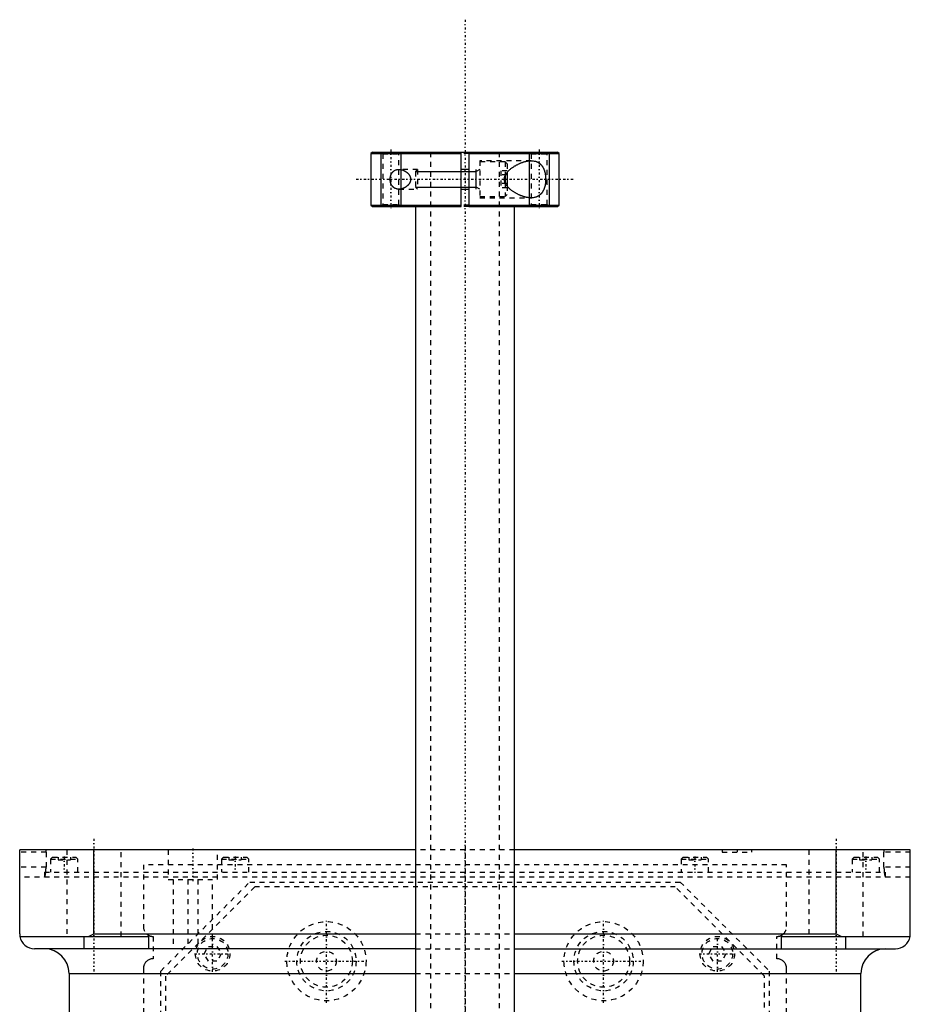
# Model space of a CAD drawing. Extents: x -90 to 90, y -104 to 484.
# Tile 8 of 8: x -90 to 90, y 285 to 484. Entities that reach past the tile are written whole.
import ezdxf

# ---------------------------------------------------------------- set-up
doc = ezdxf.new("R2010")
doc.units = 0
doc.linetypes.add('CENTER', pattern=[1.5, 0.45, -0.5, 0.05, -0.5])
doc.linetypes.add('DASHED', pattern=[2, 1, -1])
for name, color, linetype in [('AM_0', 7, 'CONTINUOUS'), ('AM_10', 7, 'CONTINUOUS'), ('AM_3', 7, 'DASHED'), ('AM_7', 7, 'CENTER')]:
    doc.layers.add(name, color=color, linetype=linetype)

msp = doc.modelspace()

# ---------------------------------------------------------------- linework, layer by layer
at = {"layer": 'AM_0', "color": 7, "linetype": 'CONTINUOUS'}
for p, q in [((-18.7, 457.5), (-19, 457.2)), ((-19, 457.2), (-19, 446.8)), ((-19, 457.2), (-0.75, 457.2)), ((-18.7, 457.5), (18.7, 457.5)), ((-0.75, 446.5), (-0.75, 457.5)), ((0.75, 457.5), (0.75, 446.5)), ((0.75, 457.2), (19, 457.2)), ((19, 457.2), (18.7, 457.5)), ((19, 446.8), (19, 457.2)), ((0.75, 454), (-0.75, 454)), ((8.1, 452.69), (8.1, 451.31)), ((8.5, 453.36), (8.5, 450.64)), ((-0.75, 450), (0.75, 450)), ((-19, 446.8), (-18.7, 446.5)), ((-19, 446.8), (-0.75, 446.8)), ((-18.7, 446.5), (-0.75, 446.5)), ((-10, 446.5), (-10, 212.5)), ((0.75, 446.8), (19, 446.8)), ((0.75, 446.5), (18.7, 446.5)), ((10, 212.5), (10, 446.5)), ((18.7, 446.5), (19, 446.8)), ((-90, 299.5), (-90, 316.5)), ((-10, 316.5), (-90, 316.5)), ((-75, 299.5), (-75, 316.5)), ((90, 316.5), (10, 316.5)), ((75, 299.5), (75, 316.5)), ((90, 299.5), (90, 316.5)), ((-89.96, 299), (-64, 299)), ((-77, 296.5), (-77, 299)), ((-76.12, 299), (-75, 299.5)), ((-75, 299.5), (-10, 299.5)), ((-64, 299), (-64, 296.5)), ((10, 299.5), (75, 299.5)), ((64, 299), (89.96, 299)), ((64, 296.5), (64, 299)), ((75, 299.5), (76.12, 299)), ((77, 296.5), (77, 299)), ((-10, 296.5), (-87, 296.5)), ((10, 296.5), (87, 296.5)), ((-80, 291.5), (-80, 30)), ((-80, 291.5), (-10.01, 291.5)), ((10.01, 291.5), (80, 291.5)), ((80, 30), (80, 291.5))]:
    msp.add_line(p, q, dxfattribs=at)
for points in [[(13.37, 448.25, 0), (13.32, 448.25, 0), (13.21, 448.25, 0), (13.11, 448.26, 0), (13.05, 448.26, 0), (13, 448.27, 0), (12.89, 448.28, 0), (12.77, 448.29, 0), (12.66, 448.31, 0), (12.55, 448.33, 0), (12.43, 448.35, 0), (12.38, 448.36, 0), (12.32, 448.38, 0), (12.2, 448.4, 0), (12.08, 448.43, 0), (11.96, 448.47, 0), (11.85, 448.5, 0), (11.73, 448.54, 0), (11.67, 448.56, 0), (11.61, 448.58, 0), (11.49, 448.63, 0), (11.37, 448.67, 0), (11.31, 448.69, 0), (11.24, 448.72, 0), (11.12, 448.77, 0), (11, 448.82, 0), (10.94, 448.85, 0), (10.88, 448.88, 0), (10.76, 448.93, 0), (10.65, 448.99, 0), (10.53, 449.05, 0), (10.41, 449.11, 0), (10.29, 449.18, 0), (10.23, 449.21, 0), (10.18, 449.25, 0), (10.06, 449.31, 0), (9.95, 449.38, 0), (9.84, 449.46, 0), (9.73, 449.53, 0), (9.62, 449.61, 0), (9.56, 449.64, 0), (9.51, 449.68, 0), (9.4, 449.76, 0), (9.29, 449.85, 0), (9.19, 449.94, 0), (9.08, 450.03, 0), (8.97, 450.12, 0), (8.92, 450.17, 0), (8.87, 450.22, 0), (8.77, 450.32, 0), (8.67, 450.43, 0), (8.58, 450.54, 0), (8.49, 450.65, 0), (8.41, 450.76, 0), (8.36, 450.82, 0), (8.33, 450.88, 0), (8.25, 451, 0), (8.19, 451.12, 0), (8.13, 451.25, 0), (8.1, 451.32, 0), (8.09, 451.35, 0), (8.08, 451.37, 0), (8.08, 451.38, 0), (8.07, 451.39, 0), (8.06, 451.41, 0), (8.06, 451.43, 0), (8.05, 451.45, 0), (8.04, 451.48, 0), (8.04, 451.5, 0), (8.03, 451.51, 0), (8.03, 451.52, 0), (8.02, 451.54, 0), (8.02, 451.57, 0), (8.02, 451.58, 0), (8.01, 451.59, 0), (8.01, 451.61, 0), (8, 451.63, 0), (8, 451.65, 0), (8, 451.66, 0), (7.99, 451.68, 0), (7.99, 451.7, 0), (7.99, 451.73, 0), (7.98, 451.75, 0), (7.98, 451.77, 0), (7.98, 451.78, 0), (7.98, 451.8, 0), (7.97, 451.82, 0), (7.97, 451.84, 0), (7.97, 451.87, 0), (7.97, 451.89, 0), (7.97, 451.92, 0), (7.97, 451.93, 0), (7.97, 451.94, 0), (7.97, 451.96, 0), (7.96, 451.99, 0), (7.96, 452, 0), (7.96, 452.01, 0), (7.97, 452.04, 0), (7.97, 452.06, 0), (7.97, 452.07, 0), (7.97, 452.08, 0), (7.97, 452.11, 0), (7.97, 452.13, 0), (7.97, 452.16, 0), (7.97, 452.18, 0), (7.98, 452.2, 0), (7.98, 452.22, 0), (7.98, 452.23, 0), (7.98, 452.25, 0), (7.99, 452.27, 0), (7.99, 452.3, 0), (7.99, 452.32, 0), (8, 452.34, 0), (8, 452.35, 0), (8, 452.37, 0), (8.01, 452.39, 0), (8.01, 452.41, 0), (8.02, 452.42, 0), (8.02, 452.43, 0), (8.02, 452.46, 0), (8.03, 452.48, 0), (8.03, 452.49, 0), (8.04, 452.5, 0), (8.04, 452.52, 0), (8.05, 452.55, 0), (8.06, 452.57, 0), (8.06, 452.59, 0), (8.07, 452.61, 0), (8.08, 452.62, 0), (8.08, 452.63, 0), (8.09, 452.65, 0), (8.1, 452.68, 0), (8.13, 452.75, 0), (8.19, 452.88, 0), (8.25, 453, 0), (8.33, 453.12, 0), (8.36, 453.18, 0), (8.41, 453.24, 0), (8.49, 453.35, 0), (8.58, 453.46, 0), (8.67, 453.57, 0), (8.77, 453.68, 0), (8.87, 453.78, 0), (8.92, 453.83, 0), (8.97, 453.88, 0), (9.08, 453.97, 0), (9.19, 454.06, 0), (9.29, 454.15, 0), (9.4, 454.24, 0), (9.51, 454.32, 0), (9.56, 454.36, 0), (9.62, 454.39, 0), (9.73, 454.47, 0), (9.84, 454.54, 0), (9.95, 454.62, 0), (10.06, 454.69, 0), (10.18, 454.75, 0), (10.23, 454.79, 0), (10.29, 454.82, 0), (10.41, 454.89, 0), (10.53, 454.95, 0), (10.65, 455.01, 0), (10.76, 455.07, 0), (10.88, 455.12, 0), (10.94, 455.15, 0), (11, 455.18, 0), (11.12, 455.23, 0), (11.24, 455.28, 0), (11.31, 455.31, 0), (11.37, 455.33, 0), (11.49, 455.37, 0), (11.61, 455.42, 0), (11.67, 455.44, 0), (11.73, 455.46, 0), (11.85, 455.5, 0), (11.96, 455.53, 0), (12.08, 455.57, 0), (12.2, 455.6, 0), (12.32, 455.62, 0), (12.38, 455.64, 0), (12.43, 455.65, 0), (12.55, 455.67, 0), (12.66, 455.69, 0), (12.77, 455.71, 0), (12.89, 455.72, 0), (13, 455.73, 0), (13.05, 455.74, 0), (13.11, 455.74, 0), (13.21, 455.75, 0), (13.32, 455.75, 0), (13.37, 455.75, 0)], [(13.37, 455.75, 0), (13.5, 455.75, 0), (13.76, 455.73, 0), (14.01, 455.69, 0), (14.14, 455.66, 0), (14.27, 455.63, 0), (14.41, 455.58, 0), (14.45, 455.57, 0), (14.49, 455.55, 0), (14.51, 455.54, 0), (14.53, 455.53, 0), (14.57, 455.52, 0), (14.61, 455.5, 0), (14.65, 455.48, 0), (14.69, 455.46, 0), (14.73, 455.44, 0), (14.74, 455.43, 0), (14.76, 455.42, 0), (14.8, 455.4, 0), (14.84, 455.38, 0), (14.88, 455.35, 0), (14.91, 455.33, 0), (14.95, 455.3, 0), (14.97, 455.29, 0), (14.98, 455.28, 0), (15.02, 455.25, 0), (15.06, 455.23, 0), (15.09, 455.2, 0), (15.12, 455.17, 0), (15.16, 455.14, 0), (15.17, 455.13, 0), (15.19, 455.11, 0), (15.22, 455.08, 0), (15.26, 455.05, 0), (15.29, 455.02, 0), (15.32, 454.99, 0), (15.35, 454.96, 0), (15.37, 454.94, 0), (15.38, 454.92, 0), (15.41, 454.89, 0), (15.44, 454.86, 0), (15.46, 454.84, 0), (15.47, 454.82, 0), (15.5, 454.78, 0), (15.53, 454.75, 0), (15.54, 454.73, 0), (15.56, 454.71, 0), (15.58, 454.67, 0), (15.61, 454.63, 0), (15.64, 454.59, 0), (15.66, 454.55, 0), (15.69, 454.51, 0), (15.7, 454.49, 0), (15.71, 454.47, 0), (15.74, 454.43, 0), (15.76, 454.39, 0), (15.79, 454.34, 0), (15.81, 454.3, 0), (15.83, 454.25, 0), (15.84, 454.23, 0), (15.86, 454.21, 0), (15.88, 454.16, 0), (15.9, 454.11, 0), (15.92, 454.06, 0), (15.94, 454.01, 0), (15.96, 453.96, 0), (15.97, 453.94, 0), (15.98, 453.91, 0), (16, 453.86, 0), (16.02, 453.81, 0), (16.04, 453.75, 0), (16.06, 453.7, 0), (16.07, 453.64, 0), (16.08, 453.62, 0), (16.09, 453.59, 0), (16.11, 453.53, 0), (16.12, 453.48, 0), (16.14, 453.42, 0), (16.15, 453.36, 0), (16.17, 453.3, 0), (16.17, 453.27, 0), (16.18, 453.24, 0), (16.19, 453.19, 0), (16.2, 453.13, 0), (16.21, 453.1, 0), (16.21, 453.07, 0), (16.22, 453.01, 0), (16.23, 452.95, 0), (16.24, 452.92, 0), (16.24, 452.89, 0), (16.25, 452.82, 0), (16.26, 452.76, 0), (16.27, 452.7, 0), (16.27, 452.64, 0), (16.28, 452.58, 0), (16.28, 452.55, 0), (16.29, 452.52, 0), (16.29, 452.46, 0), (16.3, 452.4, 0), (16.3, 452.33, 0), (16.3, 452.27, 0), (16.3, 452.21, 0), (16.3, 452.18, 0), (16.31, 452.15, 0), (16.31, 452.09, 0), (16.31, 452.03, 0), (16.31, 452, 0)], [(-15.12, 452, 0), (-15.12, 452.02, 0), (-15.12, 452.05, 0), (-15.12, 452.08, 0), (-15.12, 452.1, 0), (-15.12, 452.12, 0), (-15.12, 452.15, 0), (-15.12, 452.18, 0), (-15.12, 452.22, 0), (-15.11, 452.25, 0), (-15.11, 452.28, 0), (-15.11, 452.3, 0), (-15.11, 452.32, 0), (-15.1, 452.35, 0), (-15.1, 452.38, 0), (-15.09, 452.42, 0), (-15.09, 452.45, 0), (-15.08, 452.48, 0), (-15.08, 452.5, 0), (-15.07, 452.51, 0), (-15.07, 452.55, 0), (-15.06, 452.58, 0), (-15.06, 452.59, 0), (-15.05, 452.61, 0), (-15.04, 452.64, 0), (-15.03, 452.67, 0), (-15.03, 452.69, 0), (-15.03, 452.71, 0), (-15.02, 452.74, 0), (-15.01, 452.77, 0), (-15, 452.8, 0), (-14.99, 452.83, 0), (-14.98, 452.86, 0), (-14.97, 452.87, 0), (-14.96, 452.89, 0), (-14.95, 452.92, 0), (-14.94, 452.95, 0), (-14.93, 452.97, 0), (-14.92, 453, 0), (-14.9, 453.03, 0), (-14.9, 453.04, 0), (-14.89, 453.06, 0), (-14.88, 453.08, 0), (-14.86, 453.11, 0), (-14.85, 453.14, 0), (-14.83, 453.16, 0), (-14.82, 453.19, 0), (-14.81, 453.2, 0), (-14.81, 453.21, 0), (-14.79, 453.23, 0), (-14.78, 453.26, 0), (-14.76, 453.28, 0), (-14.74, 453.3, 0), (-14.73, 453.33, 0), (-14.72, 453.34, 0), (-14.71, 453.35, 0), (-14.7, 453.37, 0), (-14.68, 453.39, 0), (-14.66, 453.41, 0), (-14.65, 453.43, 0), (-14.63, 453.45, 0), (-14.62, 453.46, 0), (-14.61, 453.47, 0), (-14.6, 453.49, 0), (-14.58, 453.51, 0), (-14.57, 453.52, 0), (-14.56, 453.53, 0), (-14.54, 453.54, 0), (-14.52, 453.56, 0), (-14.51, 453.57, 0), (-14.5, 453.58, 0), (-14.49, 453.6, 0), (-14.47, 453.61, 0), (-14.45, 453.63, 0), (-14.43, 453.65, 0), (-14.41, 453.66, 0), (-14.4, 453.67, 0), (-14.39, 453.68, 0), (-14.37, 453.69, 0), (-14.35, 453.71, 0), (-14.33, 453.72, 0), (-14.3, 453.74, 0), (-14.28, 453.75, 0), (-14.27, 453.76, 0), (-14.26, 453.76, 0), (-14.24, 453.77, 0), (-14.22, 453.79, 0), (-14.14, 453.83, 0), (-14.01, 453.89, 0), (-13.87, 453.93, 0), (-13.8, 453.95, 0), (-13.73, 453.97, 0), (-13.58, 453.99, 0), (-13.44, 454, 0), (-13.37, 454, 0)], [(-13.37, 454, 0), (-13.34, 454, 0), (-13.29, 454, 0), (-13.24, 454, 0), (-13.21, 453.99, 0), (-13.19, 453.99, 0), (-13.13, 453.99, 0), (-13.08, 453.98, 0), (-13.03, 453.97, 0), (-12.97, 453.96, 0), (-12.92, 453.95, 0), (-12.89, 453.95, 0), (-12.86, 453.94, 0), (-12.8, 453.93, 0), (-12.75, 453.91, 0), (-12.69, 453.9, 0), (-12.64, 453.88, 0), (-12.58, 453.86, 0), (-12.55, 453.85, 0), (-12.53, 453.84, 0), (-12.47, 453.82, 0), (-12.41, 453.79, 0), (-12.39, 453.78, 0), (-12.36, 453.77, 0), (-12.3, 453.74, 0), (-12.25, 453.72, 0), (-12.22, 453.7, 0), (-12.19, 453.69, 0), (-12.14, 453.66, 0), (-12.09, 453.63, 0), (-12.03, 453.6, 0), (-11.98, 453.56, 0), (-11.93, 453.53, 0), (-11.9, 453.51, 0), (-11.88, 453.49, 0), (-11.83, 453.46, 0), (-11.78, 453.42, 0), (-11.73, 453.38, 0), (-11.68, 453.34, 0), (-11.63, 453.3, 0), (-11.61, 453.28, 0), (-11.59, 453.26, 0), (-11.54, 453.21, 0), (-11.5, 453.16, 0), (-11.45, 453.11, 0), (-11.41, 453.06, 0), (-11.37, 453.01, 0), (-11.34, 452.98, 0), (-11.32, 452.96, 0), (-11.28, 452.9, 0), (-11.25, 452.84, 0), (-11.21, 452.78, 0), (-11.17, 452.72, 0), (-11.14, 452.66, 0), (-11.13, 452.62, 0), (-11.11, 452.59, 0), (-11.09, 452.52, 0), (-11.06, 452.46, 0), (-11.04, 452.39, 0), (-11.02, 452.32, 0), (-11.01, 452.25, 0), (-11, 452.21, 0), (-11, 452.18, 0), (-10.99, 452.11, 0), (-10.99, 452.04, 0), (-10.99, 452, 0), (-10.99, 451.96, 0), (-10.99, 451.89, 0), (-11, 451.82, 0), (-11, 451.79, 0), (-11.01, 451.75, 0), (-11.02, 451.68, 0), (-11.04, 451.61, 0), (-11.06, 451.54, 0), (-11.09, 451.48, 0), (-11.11, 451.41, 0), (-11.13, 451.38, 0), (-11.14, 451.34, 0), (-11.17, 451.28, 0), (-11.21, 451.22, 0), (-11.25, 451.16, 0), (-11.28, 451.1, 0), (-11.32, 451.04, 0), (-11.34, 451.02, 0), (-11.37, 450.99, 0), (-11.41, 450.94, 0), (-11.45, 450.89, 0), (-11.5, 450.84, 0), (-11.54, 450.79, 0), (-11.59, 450.74, 0), (-11.61, 450.72, 0), (-11.63, 450.7, 0), (-11.68, 450.66, 0), (-11.73, 450.62, 0), (-11.78, 450.58, 0), (-11.83, 450.54, 0), (-11.88, 450.51, 0), (-11.9, 450.49, 0), (-11.93, 450.47, 0), (-11.98, 450.44, 0), (-12.03, 450.4, 0), (-12.09, 450.37, 0), (-12.14, 450.34, 0), (-12.19, 450.31, 0), (-12.22, 450.3, 0), (-12.25, 450.28, 0), (-12.3, 450.26, 0), (-12.36, 450.23, 0), (-12.39, 450.22, 0), (-12.41, 450.21, 0), (-12.47, 450.18, 0), (-12.53, 450.16, 0), (-12.55, 450.15, 0), (-12.58, 450.14, 0), (-12.64, 450.12, 0), (-12.69, 450.1, 0), (-12.75, 450.09, 0), (-12.8, 450.07, 0), (-12.86, 450.06, 0), (-12.89, 450.05, 0), (-12.92, 450.05, 0), (-12.97, 450.04, 0), (-13.03, 450.03, 0), (-13.08, 450.02, 0), (-13.13, 450.01, 0), (-13.19, 450.01, 0), (-13.21, 450.01, 0), (-13.24, 450, 0), (-13.29, 450, 0), (-13.34, 450, 0), (-13.37, 450, 0)], [(-13.37, 450, 0), (-13.44, 450, 0), (-13.58, 450.01, 0), (-13.73, 450.03, 0), (-13.8, 450.05, 0), (-13.87, 450.07, 0), (-14.01, 450.11, 0), (-14.14, 450.17, 0), (-14.22, 450.21, 0), (-14.24, 450.23, 0), (-14.26, 450.24, 0), (-14.27, 450.24, 0), (-14.28, 450.25, 0), (-14.3, 450.26, 0), (-14.33, 450.28, 0), (-14.35, 450.29, 0), (-14.37, 450.31, 0), (-14.39, 450.32, 0), (-14.4, 450.33, 0), (-14.41, 450.34, 0), (-14.43, 450.35, 0), (-14.45, 450.37, 0), (-14.47, 450.39, 0), (-14.49, 450.4, 0), (-14.5, 450.42, 0), (-14.51, 450.43, 0), (-14.52, 450.44, 0), (-14.54, 450.46, 0), (-14.56, 450.47, 0), (-14.57, 450.48, 0), (-14.58, 450.49, 0), (-14.6, 450.51, 0), (-14.61, 450.53, 0), (-14.62, 450.54, 0), (-14.63, 450.55, 0), (-14.65, 450.57, 0), (-14.66, 450.59, 0), (-14.68, 450.61, 0), (-14.7, 450.63, 0), (-14.71, 450.65, 0), (-14.72, 450.66, 0), (-14.73, 450.67, 0), (-14.74, 450.7, 0), (-14.76, 450.72, 0), (-14.78, 450.74, 0), (-14.79, 450.77, 0), (-14.81, 450.79, 0), (-14.81, 450.8, 0), (-14.82, 450.81, 0), (-14.83, 450.84, 0), (-14.85, 450.86, 0), (-14.86, 450.89, 0), (-14.88, 450.92, 0), (-14.89, 450.94, 0), (-14.9, 450.96, 0), (-14.9, 450.97, 0), (-14.92, 451, 0), (-14.93, 451.03, 0), (-14.94, 451.05, 0), (-14.95, 451.08, 0), (-14.96, 451.11, 0), (-14.97, 451.13, 0), (-14.98, 451.14, 0), (-14.99, 451.17, 0), (-15, 451.2, 0), (-15.01, 451.23, 0), (-15.02, 451.26, 0), (-15.03, 451.29, 0), (-15.03, 451.31, 0), (-15.03, 451.33, 0), (-15.04, 451.36, 0), (-15.05, 451.39, 0), (-15.06, 451.41, 0), (-15.06, 451.42, 0), (-15.07, 451.45, 0), (-15.07, 451.49, 0), (-15.08, 451.5, 0), (-15.08, 451.52, 0), (-15.09, 451.55, 0), (-15.09, 451.58, 0), (-15.1, 451.62, 0), (-15.1, 451.65, 0), (-15.11, 451.68, 0), (-15.11, 451.7, 0), (-15.11, 451.72, 0), (-15.11, 451.75, 0), (-15.12, 451.78, 0), (-15.12, 451.82, 0), (-15.12, 451.85, 0), (-15.12, 451.88, 0), (-15.12, 451.9, 0), (-15.12, 451.92, 0), (-15.12, 451.95, 0), (-15.12, 451.98, 0), (-15.12, 452, 0)], [(16.31, 452, 0), (16.31, 451.97, 0), (16.31, 451.91, 0), (16.31, 451.85, 0), (16.3, 451.82, 0), (16.3, 451.79, 0), (16.3, 451.73, 0), (16.3, 451.67, 0), (16.3, 451.6, 0), (16.29, 451.54, 0), (16.29, 451.48, 0), (16.28, 451.45, 0), (16.28, 451.42, 0), (16.27, 451.36, 0), (16.27, 451.3, 0), (16.26, 451.24, 0), (16.25, 451.18, 0), (16.24, 451.11, 0), (16.24, 451.08, 0), (16.23, 451.05, 0), (16.22, 450.99, 0), (16.21, 450.93, 0), (16.21, 450.9, 0), (16.2, 450.87, 0), (16.19, 450.81, 0), (16.18, 450.76, 0), (16.17, 450.73, 0), (16.17, 450.7, 0), (16.15, 450.64, 0), (16.14, 450.58, 0), (16.12, 450.52, 0), (16.11, 450.47, 0), (16.09, 450.41, 0), (16.08, 450.38, 0), (16.07, 450.36, 0), (16.06, 450.3, 0), (16.04, 450.25, 0), (16.02, 450.19, 0), (16, 450.14, 0), (15.98, 450.09, 0), (15.97, 450.06, 0), (15.96, 450.04, 0), (15.94, 449.99, 0), (15.92, 449.94, 0), (15.9, 449.89, 0), (15.88, 449.84, 0), (15.86, 449.79, 0), (15.84, 449.77, 0), (15.83, 449.75, 0), (15.81, 449.7, 0), (15.79, 449.66, 0), (15.76, 449.61, 0), (15.74, 449.57, 0), (15.71, 449.53, 0), (15.7, 449.51, 0), (15.69, 449.49, 0), (15.66, 449.45, 0), (15.64, 449.41, 0), (15.61, 449.37, 0), (15.58, 449.33, 0), (15.56, 449.29, 0), (15.54, 449.27, 0), (15.53, 449.25, 0), (15.5, 449.22, 0), (15.47, 449.18, 0), (15.46, 449.16, 0), (15.44, 449.14, 0), (15.41, 449.11, 0), (15.38, 449.08, 0), (15.37, 449.06, 0), (15.35, 449.04, 0), (15.32, 449.01, 0), (15.29, 448.98, 0), (15.26, 448.95, 0), (15.22, 448.92, 0), (15.19, 448.89, 0), (15.17, 448.87, 0), (15.16, 448.86, 0), (15.12, 448.83, 0), (15.09, 448.8, 0), (15.06, 448.77, 0), (15.02, 448.75, 0), (14.98, 448.72, 0), (14.97, 448.71, 0), (14.95, 448.7, 0), (14.91, 448.67, 0), (14.88, 448.65, 0), (14.84, 448.62, 0), (14.8, 448.6, 0), (14.76, 448.58, 0), (14.74, 448.57, 0), (14.73, 448.56, 0), (14.69, 448.54, 0), (14.65, 448.52, 0), (14.61, 448.5, 0), (14.57, 448.48, 0), (14.53, 448.47, 0), (14.51, 448.46, 0), (14.49, 448.45, 0), (14.45, 448.43, 0), (14.41, 448.42, 0), (14.27, 448.37, 0), (14.14, 448.34, 0), (14.01, 448.31, 0), (13.76, 448.27, 0), (13.5, 448.25, 0), (13.37, 448.25, 0)], [(-90, 299.5, 0), (-90, 299.42, 0), (-89.99, 299.25, 0), (-89.97, 299.08, 0), (-89.96, 299, 0)], [(89.96, 299, 0), (89.97, 299.08, 0), (89.99, 299.25, 0), (90, 299.42, 0), (90, 299.5, 0)]]:
    msp.add_polyline3d(points, dxfattribs=at)
for centre, radius, start, end in [((-87, 299.5), 3, 189.5941, 270), ((87, 299.5), 3, 270, 350.4059), ((-85, 291.5), 5, 0, 90), ((85, 291.5), 5, 90, 180)]:
    msp.add_arc(centre, radius, start, end, dxfattribs=at)
at = {"layer": 'AM_10', "color": 7, "linetype": 'CONTINUOUS'}
for p, q in [((-17, 457.5), (-17, 446.5)), ((-13, 457.5), (-13, 446.5)), ((13, 457.5), (13, 446.5)), ((17, 457.5), (17, 446.5)), ((2.26, 450), (2.26, 454)), ((3, 454), (2.26, 453.57)), ((-10, 453.57), (2.26, 453.57)), ((-10, 450.43), (2.26, 450.43)), ((3, 450), (2.26, 450.43))]:
    msp.add_line(p, q, dxfattribs=at)
at = {"layer": 'AM_3', "color": 6, "linetype": 'DASHED'}
for p, q in [((-17, 457.5), (-16.62, 457.12)), ((-16.62, 457.12), (-16.62, 446.88)), ((-16.62, 457.12), (-13.38, 457.12)), ((-13.38, 457.12), (-13, 457.5)), ((-13.38, 446.88), (-13.38, 457.12)), ((-7, 457.5), (-7, -77.5)), ((0.75, 457.2), (-0.75, 457.2)), ((13.37, 455.75), (3, 455.75)), ((3, 455.75), (3, 448.25)), ((7, -77.5), (7, 457.5)), ((13, 457.5), (13.38, 457.12)), ((13.38, 457.12), (13.38, 446.88)), ((13.38, 457.12), (16.62, 457.12)), ((16.62, 457.12), (17, 457.5)), ((16.62, 446.88), (16.62, 457.12)), ((-9.57, 454), (-13.37, 454)), ((-9.57, 454), (-10, 453.57)), ((-9.57, 454), (-9.57, 450)), ((8.1, 455.5), (3, 455.5)), ((7.25, 453.73), (7.25, 450.27)), ((8.5, 453.73), (7.25, 453.73)), ((8.5, 455.1), (8.1, 455.5)), ((8.1, 455.5), (8.1, 452.69)), ((8.5, 455.1), (8.5, 453.36)), ((-10, 453.57), (-10, 450.43)), ((8.5, 452.87), (7.25, 452.87)), ((-13.37, 450), (-9.57, 450)), ((-10, 450.43), (-9.57, 450)), ((8.5, 451.13), (7.25, 451.13)), ((8.5, 450.27), (7.25, 450.27)), ((8.1, 451.31), (8.1, 448.5)), ((8.5, 450.64), (8.5, 448.9)), ((3, 448.5), (8.1, 448.5)), ((3, 448.25), (13.37, 448.25)), ((8.1, 448.5), (8.5, 448.9)), ((-16.62, 446.88), (-17, 446.5)), ((-16.62, 446.88), (-13.38, 446.88)), ((-13, 446.5), (-13.38, 446.88)), ((0.75, 446.8), (-0.75, 446.8)), ((0.75, 446.5), (-0.75, 446.5)), ((13.38, 446.88), (13, 446.5)), ((13.38, 446.88), (16.62, 446.88)), ((17, 446.5), (16.62, 446.88)), ((-80.5, 316.5), (-80.5, 299)), ((-69.5, 299), (-69.5, 316.5)), ((-60, 316.5), (-60, 310.5)), ((-50, 310.5), (-50, 316.5)), ((10, 316.5), (-10, 316.5)), ((52, 316.5), (52, 316)), ((58, 316), (58, 316.5)), ((69.5, 316.5), (69.5, 299)), ((80.5, 299), (80.5, 316.5)), ((-84.68, 316), (-90, 316)), ((-84.68, 316), (-84.68, 313)), ((-83.35, 315), (-83.75, 314.6)), ((-83.75, 314.6), (-83.75, 312)), ((-83.75, 314.6), (-78.25, 314.6)), ((-83.35, 315), (-78.65, 315)), ((-82.25, 315), (-82.25, 314.5)), ((-82.25, 314.5), (-79.75, 314.5)), ((-81, 315), (-81, 314.5)), ((-79.75, 315), (-79.75, 314.5)), ((-78.25, 314.6), (-78.65, 315)), ((-78.25, 312), (-78.25, 314.6)), ((-48.81, 315), (-49.21, 314.6)), ((-49.21, 314.6), (-49.21, 312)), ((-49.21, 314.6), (-43.71, 314.6)), ((-48.81, 315), (-44.11, 315)), ((-47.71, 315), (-47.71, 314.5)), ((-47.71, 314.5), (-45.21, 314.5)), ((-46.46, 315), (-46.46, 314.5)), ((-45.21, 315), (-45.21, 314.5)), ((-43.71, 314.6), (-44.11, 315)), ((-43.71, 312), (-43.71, 314.6)), ((44.11, 315), (43.71, 314.6)), ((43.71, 314.6), (43.71, 312)), ((43.71, 314.6), (49.21, 314.6)), ((44.11, 315), (48.81, 315)), ((45.21, 315), (45.21, 314.5)), ((45.21, 314.5), (47.71, 314.5)), ((46.46, 315), (46.46, 314.5)), ((47.71, 315), (47.71, 314.5)), ((49.21, 314.6), (48.81, 315)), ((49.21, 312), (49.21, 314.6)), ((52, 316), (58, 316)), ((78.65, 315), (78.25, 314.6)), ((78.25, 314.6), (78.25, 312)), ((78.25, 314.6), (83.75, 314.6)), ((78.65, 315), (83.35, 315)), ((79.75, 315), (79.75, 314.5)), ((79.75, 314.5), (82.25, 314.5)), ((81, 315), (81, 314.5)), ((82.25, 315), (82.25, 314.5)), ((83.75, 314.6), (83.35, 315)), ((83.75, 312), (83.75, 314.6)), ((90, 316), (84.68, 316)), ((84.68, 313), (84.68, 316)), ((-84.68, 313), (-90, 313)), ((65, 313.5), (-65, 313.5)), ((-65, 313.5), (-65, 301)), ((65, 301), (65, 313.5)), ((90, 313), (84.68, 313)), ((90, 311), (-90, 311)), ((-85, 312), (-85, 311)), ((-85, 312), (85, 312)), ((-60, 310.5), (-50, 310.5)), ((-59, 310.5), (-59, 296.5)), ((-56, 310.5), (-56, 296.5)), ((-54, 310.5), (-54, 296.5)), ((-51, 296.5), (-51, 310.5)), ((85, 311), (85, 312)), ((-61.5, 292), (-43.5, 310)), ((-42.5, 309), (-60.5, 291)), ((-43.5, 310), (43.5, 310)), ((42.5, 309), (-42.5, 309)), ((60.5, 291), (42.5, 309)), ((43.5, 310), (61.5, 292)), ((-75, 299), (-69.5, 299)), ((-63, 299), (-63, 294.5)), ((-10, 299.5), (10, 299.5)), ((63, 294.5), (63, 299)), ((-52.73, 295.5), (-51.87, 297)), ((-51.87, 297), (-50.13, 297)), ((-50.13, 297), (-49.27, 295.5)), ((-10, 296.5), (10, 296.5)), ((49.27, 295.5), (50.13, 297)), ((50.13, 297), (51.87, 297)), ((51.87, 297), (52.73, 295.5)), ((-51.87, 294), (-52.73, 295.5)), ((-49.27, 295.5), (-50.13, 294)), ((50.13, 294), (49.27, 295.5)), ((52.73, 295.5), (51.87, 294)), ((-65, 292.5), (-65, 37.5)), ((-50.13, 294), (-51.87, 294)), ((51.87, 294), (50.13, 294)), ((65, 37.5), (65, 292.5)), ((-61.5, 154.98), (-61.5, 292)), ((-60.5, 291), (-60.5, 156.65)), ((-10.01, 291.5), (10.01, 291.5)), ((60.5, 156.65), (60.5, 291)), ((61.5, 292), (61.5, 154.98))]:
    msp.add_line(p, q, dxfattribs=at)
for points in [[(-84.68, 316, 0), (-84.68, 316, 0), (-84.68, 316.01, 0), (-84.68, 316.02, 0), (-84.68, 316.02, 0), (-84.68, 316.02, 0), (-84.68, 316.03, 0), (-84.68, 316.04, 0), (-84.68, 316.05, 0), (-84.68, 316.05, 0), (-84.68, 316.06, 0), (-84.68, 316.06, 0), (-84.68, 316.07, 0), (-84.68, 316.08, 0), (-84.68, 316.08, 0), (-84.68, 316.09, 0), (-84.68, 316.1, 0), (-84.68, 316.1, 0), (-84.68, 316.11, 0), (-84.68, 316.11, 0), (-84.68, 316.12, 0), (-84.68, 316.13, 0), (-84.68, 316.13, 0), (-84.68, 316.13, 0), (-84.68, 316.14, 0), (-84.68, 316.15, 0), (-84.68, 316.15, 0), (-84.68, 316.15, 0), (-84.68, 316.16, 0), (-84.68, 316.17, 0), (-84.68, 316.18, 0), (-84.68, 316.18, 0), (-84.68, 316.19, 0), (-84.67, 316.19, 0), (-84.67, 316.2, 0), (-84.67, 316.2, 0), (-84.67, 316.21, 0), (-84.67, 316.22, 0), (-84.67, 316.22, 0), (-84.67, 316.23, 0), (-84.67, 316.23, 0), (-84.67, 316.24, 0), (-84.67, 316.24, 0), (-84.67, 316.25, 0), (-84.67, 316.26, 0), (-84.67, 316.26, 0), (-84.67, 316.27, 0), (-84.67, 316.27, 0), (-84.67, 316.27, 0), (-84.67, 316.28, 0), (-84.67, 316.29, 0), (-84.66, 316.29, 0), (-84.66, 316.3, 0), (-84.66, 316.3, 0), (-84.66, 316.31, 0), (-84.66, 316.31, 0), (-84.66, 316.32, 0), (-84.66, 316.32, 0), (-84.66, 316.33, 0), (-84.66, 316.33, 0), (-84.66, 316.34, 0), (-84.66, 316.34, 0), (-84.66, 316.34, 0), (-84.66, 316.35, 0), (-84.66, 316.35, 0), (-84.66, 316.35, 0), (-84.66, 316.36, 0), (-84.65, 316.36, 0), (-84.65, 316.37, 0), (-84.65, 316.37, 0), (-84.65, 316.37, 0), (-84.65, 316.38, 0), (-84.65, 316.38, 0), (-84.65, 316.39, 0), (-84.65, 316.39, 0), (-84.65, 316.39, 0), (-84.65, 316.4, 0), (-84.65, 316.4, 0), (-84.65, 316.4, 0), (-84.64, 316.41, 0), (-84.64, 316.41, 0), (-84.64, 316.42, 0), (-84.64, 316.42, 0), (-84.64, 316.42, 0), (-84.64, 316.42, 0), (-84.64, 316.43, 0), (-84.64, 316.43, 0), (-84.64, 316.44, 0), (-84.64, 316.44, 0), (-84.63, 316.44, 0), (-84.63, 316.44, 0), (-84.63, 316.45, 0), (-84.63, 316.45, 0), (-84.63, 316.45, 0), (-84.63, 316.46, 0), (-84.63, 316.46, 0), (-84.63, 316.46, 0), (-84.63, 316.46, 0), (-84.63, 316.46, 0), (-84.62, 316.47, 0), (-84.62, 316.47, 0), (-84.62, 316.47, 0), (-84.62, 316.47, 0), (-84.62, 316.48, 0), (-84.62, 316.48, 0), (-84.62, 316.48, 0), (-84.62, 316.48, 0), (-84.62, 316.48, 0), (-84.61, 316.48, 0), (-84.61, 316.48, 0), (-84.61, 316.49, 0), (-84.61, 316.49, 0), (-84.61, 316.49, 0), (-84.61, 316.49, 0), (-84.61, 316.49, 0), (-84.61, 316.49, 0), (-84.61, 316.49, 0), (-84.61, 316.49, 0), (-84.6, 316.5, 0), (-84.6, 316.5, 0), (-84.6, 316.5, 0), (-84.6, 316.5, 0), (-84.6, 316.5, 0), (-84.6, 316.5, 0), (-84.6, 316.5, 0), (-84.6, 316.5, 0), (-84.6, 316.5, 0), (-84.59, 316.5, 0), (-84.59, 316.5, 0), (-84.59, 316.5, 0), (-84.59, 316.5, 0)], [(84.59, 316.5, 0), (84.59, 316.5, 0), (84.59, 316.5, 0), (84.59, 316.5, 0), (84.6, 316.5, 0), (84.6, 316.5, 0), (84.6, 316.5, 0), (84.6, 316.5, 0), (84.6, 316.5, 0), (84.6, 316.5, 0), (84.6, 316.5, 0), (84.6, 316.5, 0), (84.6, 316.5, 0), (84.61, 316.49, 0), (84.61, 316.49, 0), (84.61, 316.49, 0), (84.61, 316.49, 0), (84.61, 316.49, 0), (84.61, 316.49, 0), (84.61, 316.49, 0), (84.61, 316.49, 0), (84.61, 316.48, 0), (84.61, 316.48, 0), (84.62, 316.48, 0), (84.62, 316.48, 0), (84.62, 316.48, 0), (84.62, 316.48, 0), (84.62, 316.48, 0), (84.62, 316.47, 0), (84.62, 316.47, 0), (84.62, 316.47, 0), (84.62, 316.47, 0), (84.63, 316.46, 0), (84.63, 316.46, 0), (84.63, 316.46, 0), (84.63, 316.46, 0), (84.63, 316.46, 0), (84.63, 316.45, 0), (84.63, 316.45, 0), (84.63, 316.45, 0), (84.63, 316.44, 0), (84.63, 316.44, 0), (84.64, 316.44, 0), (84.64, 316.44, 0), (84.64, 316.43, 0), (84.64, 316.43, 0), (84.64, 316.42, 0), (84.64, 316.42, 0), (84.64, 316.42, 0), (84.64, 316.42, 0), (84.64, 316.41, 0), (84.64, 316.41, 0), (84.65, 316.4, 0), (84.65, 316.4, 0), (84.65, 316.4, 0), (84.65, 316.39, 0), (84.65, 316.39, 0), (84.65, 316.39, 0), (84.65, 316.38, 0), (84.65, 316.38, 0), (84.65, 316.37, 0), (84.65, 316.37, 0), (84.65, 316.37, 0), (84.65, 316.36, 0), (84.66, 316.36, 0), (84.66, 316.35, 0), (84.66, 316.35, 0), (84.66, 316.35, 0), (84.66, 316.34, 0), (84.66, 316.34, 0), (84.66, 316.34, 0), (84.66, 316.33, 0), (84.66, 316.33, 0), (84.66, 316.32, 0), (84.66, 316.32, 0), (84.66, 316.31, 0), (84.66, 316.31, 0), (84.66, 316.3, 0), (84.66, 316.3, 0), (84.66, 316.29, 0), (84.67, 316.29, 0), (84.67, 316.28, 0), (84.67, 316.27, 0), (84.67, 316.27, 0), (84.67, 316.27, 0), (84.67, 316.26, 0), (84.67, 316.26, 0), (84.67, 316.25, 0), (84.67, 316.24, 0), (84.67, 316.24, 0), (84.67, 316.23, 0), (84.67, 316.23, 0), (84.67, 316.22, 0), (84.67, 316.22, 0), (84.67, 316.21, 0), (84.67, 316.2, 0), (84.67, 316.2, 0), (84.67, 316.19, 0), (84.68, 316.19, 0), (84.68, 316.18, 0), (84.68, 316.18, 0), (84.68, 316.17, 0), (84.68, 316.16, 0), (84.68, 316.15, 0), (84.68, 316.15, 0), (84.68, 316.15, 0), (84.68, 316.14, 0), (84.68, 316.13, 0), (84.68, 316.13, 0), (84.68, 316.13, 0), (84.68, 316.12, 0), (84.68, 316.11, 0), (84.68, 316.11, 0), (84.68, 316.1, 0), (84.68, 316.1, 0), (84.68, 316.09, 0), (84.68, 316.08, 0), (84.68, 316.08, 0), (84.68, 316.07, 0), (84.68, 316.06, 0), (84.68, 316.06, 0), (84.68, 316.05, 0), (84.68, 316.05, 0), (84.68, 316.04, 0), (84.68, 316.03, 0), (84.68, 316.02, 0), (84.68, 316.02, 0), (84.68, 316.02, 0), (84.68, 316.01, 0), (84.68, 316, 0), (84.68, 316, 0)], [(-84.73, 312, 0), (-84.73, 312.03, 0), (-84.72, 312.08, 0), (-84.72, 312.13, 0), (-84.71, 312.16, 0), (-84.71, 312.18, 0), (-84.71, 312.24, 0), (-84.7, 312.29, 0), (-84.7, 312.35, 0), (-84.7, 312.4, 0), (-84.69, 312.46, 0), (-84.69, 312.49, 0), (-84.69, 312.52, 0), (-84.69, 312.57, 0), (-84.69, 312.63, 0), (-84.69, 312.69, 0), (-84.68, 312.75, 0), (-84.68, 312.8, 0), (-84.68, 312.83, 0), (-84.68, 312.86, 0), (-84.68, 312.92, 0), (-84.68, 312.97, 0), (-84.68, 313, 0)], [(84.68, 313, 0), (84.68, 312.97, 0), (84.68, 312.92, 0), (84.68, 312.86, 0), (84.68, 312.83, 0), (84.68, 312.8, 0), (84.68, 312.75, 0), (84.69, 312.69, 0), (84.69, 312.63, 0), (84.69, 312.57, 0), (84.69, 312.52, 0), (84.69, 312.49, 0), (84.69, 312.46, 0), (84.7, 312.4, 0), (84.7, 312.35, 0), (84.7, 312.29, 0), (84.71, 312.24, 0), (84.71, 312.18, 0), (84.71, 312.16, 0), (84.72, 312.13, 0), (84.72, 312.08, 0), (84.73, 312.03, 0), (84.73, 312, 0)], [(-85.01, 311, 0), (-85.01, 311, 0), (-85.01, 311, 0), (-85, 311, 0), (-85, 311, 0)], [(-85, 311, 0), (-84.99, 311, 0), (-84.97, 311.01, 0), (-84.96, 311.03, 0), (-84.95, 311.04, 0), (-84.94, 311.05, 0), (-84.92, 311.08, 0), (-84.91, 311.12, 0), (-84.89, 311.16, 0), (-84.87, 311.21, 0), (-84.85, 311.26, 0), (-84.85, 311.29, 0), (-84.84, 311.32, 0), (-84.82, 311.38, 0), (-84.81, 311.45, 0), (-84.79, 311.52, 0), (-84.78, 311.6, 0), (-84.77, 311.68, 0), (-84.76, 311.72, 0), (-84.76, 311.77, 0), (-84.74, 311.86, 0), (-84.73, 311.95, 0), (-84.73, 312, 0)], [(84.73, 312, 0), (84.73, 311.95, 0), (84.74, 311.86, 0), (84.76, 311.77, 0), (84.76, 311.72, 0), (84.77, 311.68, 0), (84.78, 311.6, 0), (84.79, 311.52, 0), (84.81, 311.45, 0), (84.82, 311.38, 0), (84.84, 311.32, 0), (84.85, 311.29, 0), (84.85, 311.26, 0), (84.87, 311.21, 0), (84.89, 311.16, 0), (84.91, 311.12, 0), (84.92, 311.08, 0), (84.94, 311.05, 0), (84.95, 311.04, 0), (84.96, 311.03, 0), (84.98, 311.01, 0), (84.99, 311, 0), (85, 311, 0)], [(85, 311, 0), (85, 311, 0), (85.01, 311, 0), (85.01, 311, 0), (85.01, 311, 0)], [(-64.32, 299.5, 0), (-64.29, 299.47, 0), (-64.23, 299.42, 0), (-64.17, 299.38, 0), (-64.14, 299.35, 0), (-64.11, 299.33, 0), (-64.04, 299.29, 0), (-63.97, 299.25, 0), (-63.9, 299.21, 0), (-63.83, 299.18, 0), (-63.75, 299.15, 0), (-63.71, 299.13, 0), (-63.67, 299.12, 0), (-63.6, 299.09, 0), (-63.52, 299.07, 0), (-63.44, 299.05, 0), (-63.36, 299.03, 0), (-63.28, 299.02, 0), (-63.24, 299.01, 0), (-63.2, 299.01, 0), (-63.12, 299, 0), (-63.04, 299, 0), (-63, 299, 0)], [(63, 299, 0), (63.04, 299, 0), (63.12, 299, 0), (63.2, 299.01, 0), (63.24, 299.01, 0), (63.28, 299.02, 0), (63.36, 299.03, 0), (63.44, 299.05, 0), (63.52, 299.07, 0), (63.6, 299.09, 0), (63.67, 299.12, 0), (63.71, 299.13, 0), (63.75, 299.15, 0), (63.83, 299.18, 0), (63.9, 299.21, 0), (63.97, 299.25, 0), (64.04, 299.29, 0), (64.11, 299.33, 0), (64.14, 299.35, 0), (64.17, 299.38, 0), (64.23, 299.42, 0), (64.29, 299.47, 0), (64.32, 299.5, 0)], [(-63, 294.5, 0), (-63.02, 294.5, 0), (-63.05, 294.5, 0), (-63.08, 294.5, 0), (-63.09, 294.5, 0), (-63.11, 294.5, 0), (-63.14, 294.5, 0), (-63.17, 294.49, 0), (-63.28, 294.48, 0), (-63.45, 294.45, 0), (-63.53, 294.43, 0), (-63.61, 294.4, 0), (-63.77, 294.35, 0), (-63.91, 294.28, 0), (-64.05, 294.2, 0), (-64.19, 294.11, 0), (-64.31, 294.01, 0), (-64.37, 293.96, 0), (-64.43, 293.9, 0), (-64.54, 293.78, 0), (-64.63, 293.65, 0), (-64.72, 293.52, 0), (-64.77, 293.43, 0), (-64.78, 293.41, 0), (-64.79, 293.38, 0), (-64.8, 293.37, 0), (-64.81, 293.36, 0), (-64.82, 293.33, 0), (-64.83, 293.31, 0), (-64.84, 293.28, 0), (-64.85, 293.26, 0), (-64.86, 293.23, 0), (-64.87, 293.21, 0), (-64.87, 293.2, 0), (-64.88, 293.17, 0), (-64.89, 293.14, 0), (-64.9, 293.13, 0), (-64.9, 293.11, 0), (-64.91, 293.08, 0), (-64.92, 293.05, 0), (-64.93, 293.04, 0), (-64.93, 293.02, 0), (-64.94, 292.99, 0), (-64.95, 292.96, 0), (-64.95, 292.92, 0), (-64.96, 292.89, 0), (-64.97, 292.86, 0), (-64.97, 292.84, 0), (-64.97, 292.82, 0), (-64.98, 292.79, 0), (-64.98, 292.75, 0), (-64.99, 292.71, 0), (-64.99, 292.68, 0), (-65, 292.64, 0), (-65, 292.62, 0), (-65, 292.6, 0), (-65, 292.56, 0), (-65, 292.52, 0), (-65, 292.5, 0)], [(65, 292.5, 0), (65, 292.52, 0), (65, 292.56, 0), (65, 292.6, 0), (65, 292.62, 0), (64.99, 292.64, 0), (64.99, 292.68, 0), (64.99, 292.72, 0), (64.98, 292.76, 0), (64.98, 292.79, 0), (64.97, 292.83, 0), (64.97, 292.85, 0), (64.97, 292.86, 0), (64.96, 292.9, 0), (64.95, 292.93, 0), (64.94, 292.97, 0), (64.94, 293, 0), (64.93, 293.03, 0), (64.92, 293.05, 0), (64.92, 293.06, 0), (64.91, 293.09, 0), (64.9, 293.12, 0), (64.89, 293.14, 0), (64.89, 293.15, 0), (64.88, 293.18, 0), (64.87, 293.21, 0), (64.86, 293.23, 0), (64.86, 293.24, 0), (64.85, 293.27, 0), (64.83, 293.3, 0), (64.82, 293.32, 0), (64.81, 293.35, 0), (64.8, 293.38, 0), (64.79, 293.39, 0), (64.79, 293.4, 0), (64.77, 293.43, 0), (64.76, 293.45, 0), (64.71, 293.53, 0), (64.62, 293.67, 0), (64.53, 293.79, 0), (64.42, 293.91, 0), (64.36, 293.97, 0), (64.3, 294.02, 0), (64.18, 294.12, 0), (64.05, 294.2, 0), (63.91, 294.28, 0), (63.76, 294.35, 0), (63.61, 294.4, 0), (63.53, 294.43, 0), (63.45, 294.45, 0), (63.28, 294.48, 0), (63.17, 294.49, 0), (63.14, 294.5, 0), (63.11, 294.5, 0), (63.09, 294.5, 0), (63.08, 294.5, 0), (63.05, 294.5, 0), (63.02, 294.5, 0), (63, 294.5, 0)]]:
    msp.add_polyline3d(points, dxfattribs=at)
for centre, radius in [((-28, 294), 8), ((28, 294), 8), ((-51, 295.5), 3.5), ((-51, 295.5), 3.1), ((-28, 294), 6), ((-28, 294), 5.25), ((28, 294), 6), ((28, 294), 5.25), ((51, 295.5), 3.5), ((51, 295.5), 3.1), ((-28, 294), 2), ((28, 294), 2)]:
    msp.add_circle(centre, radius, dxfattribs=at)
for centre, start, end in [((-63, 301), 180, 228.5904), ((63, 301), 311.4096, 0)]:
    msp.add_arc(centre, 2, start, end, dxfattribs=at)
at = {"layer": 'AM_7', "color": 4, "linetype": 'CENTER'}
for p, q in [((0, 484.25), (0, -104.25)), ((-15, 458.05), (-15, 445.95)), ((15, 458.05), (15, 445.95)), ((-22, 452), (22, 452)), ((-75, 318.75), (-75, 291.25)), ((75, 318.75), (75, 291.25)), ((-55, 316.8), (-55, 310.2)), ((0, 317.3), (0, -16.93)), ((55, 316.52), (55, 315.98)), ((-81, 315.15), (-81, 311.85)), ((-46.46, 315.15), (-46.46, 311.85)), ((46.46, 315.15), (46.46, 311.85)), ((81, 315.15), (81, 311.85)), ((-28, 285.6), (-28, 302.4)), ((28, 285.6), (28, 302.4)), ((-51, 291.82), (-51, 299.18)), ((51, 291.82), (51, 299.18)), ((-54.67, 295.5), (-47.33, 295.5)), ((47.33, 295.5), (54.67, 295.5)), ((-36.4, 294), (-19.6, 294)), ((19.6, 294), (36.4, 294))]:
    msp.add_line(p, q, dxfattribs=at)

doc.saveas('drawing.dxf')
